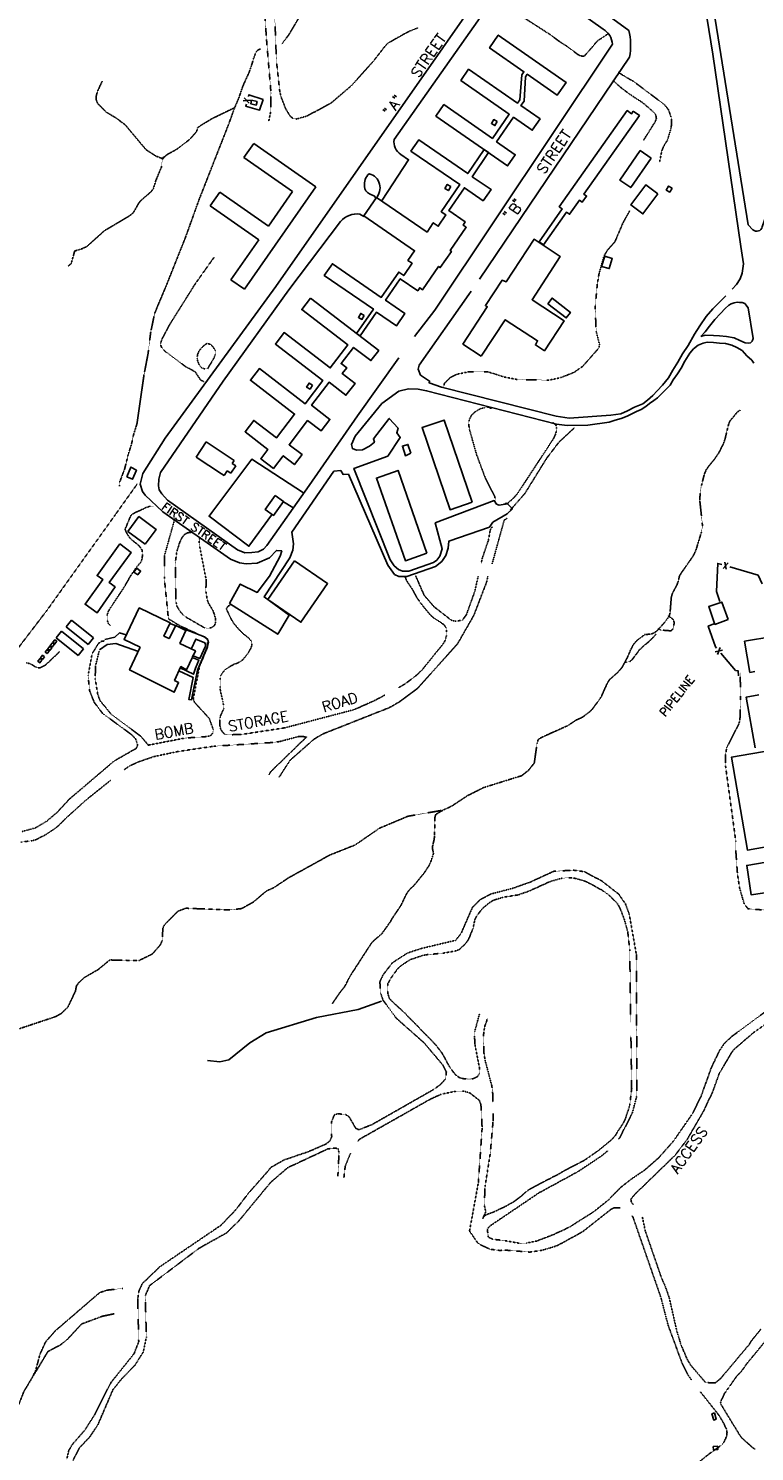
# Model space of a CAD drawing. Header units: feet. Extents: x 0 to 208040, y 0 to 211214.
# Tile 7 of 71: x 191802 to 193551, y 193358 to 196786. Entities that reach past the tile are written whole.
import ezdxf

# ---------------------------------------------------------------- set-up
doc = ezdxf.new("R2010")
doc.units = ezdxf.units.FT
doc.header["$LTSCALE"] = 0.5
doc.header["$MEASUREMENT"] = 0
doc.header["$XCLIPFRAME"] = 0
doc.linetypes.add('HIDDEN2', pattern=[0.1875, 0.125, -0.0625])
doc.linetypes.add('PHANTOM2', pattern=[1.25, 0.625, -0.125, 0.125, -0.125, 0.125, -0.125])
doc.layers.get('0').update_dxf_attribs({"linetype": 'CONTINUOUS'})
for name, color, linetype in [('CONC-PAD', 5, 'CONTINUOUS'), ('FENCE', 11, 'CONTINUOUS'), ('FOUNDATION', 11, 'CONTINUOUS'), ('image', 7, 'CONTINUOUS'), ('MA-BLDG', 11, 'CONTINUOUS'), ('MI-STRUCT', 11, 'CONTINUOUS'), ('MISC-UTILITY', 11, 'CONTINUOUS'), ('PARKING', 11, 'CONTINUOUS'), ('R-DIRT', 11, 'HIDDEN2'), ('R-DIRT-T', 1, 'CONTINUOUS'), ('R-PAVED', 11, 'CONTINUOUS'), ('R-PAVED-T', 1, 'CONTINUOUS'), ('STREAM', 11, 'PHANTOM2'), ('TANK', 11, 'CONTINUOUS'), ('TEXT', 1, 'CONTINUOUS'), ('TRAIL', 11, 'CONTINUOUS'), ('WALL', 11, 'CONTINUOUS')]:
    doc.layers.add(name, color=color, linetype=linetype)
doc.styles.add('CVFONT05', font='ROMANC')
picture_1 = doc.add_image_def('image1.jpg', size_in_pixel=(2000, 2400))

# ---------------------------------------------------------------- blocks, each defined once
blk = doc.blocks.new('FENCTICK', base_point=(196004.4, 202230.9))
for p, q in [((196000.4, 202222.9), (196008.4, 202238.9)), ((196008.4, 202222.9), (196000.4, 202238.9))]:
    blk.add_line(p, q)

msp = doc.modelspace()

# ---------------------------------------------------------------- linework, layer by layer
at = {"layer": 'CONC-PAD'}
for points, elevation in [([(192141.4, 195353.6), (192226.1, 195320.6), (192228.8, 195319.2), (192233.8, 195313.8), (192235.7, 195306.8), (192233.6, 195297.5), (192209.1, 195240.4), (192195.2, 195168.9), (192188.7, 195169.1), (192199.2, 195222.1), (192164.3, 195238.4)], 160.3), ([(192196.3, 195275.3), (192215.1, 195268.6), (192228.4, 195298.1), (192228.2, 195301.6), (192227, 195305.9), (192205, 195315.2), (192194.8, 195292.6)], 158.6), ([(192167.6, 195245.4), (192199.6, 195230.3), (192204.7, 195244.9), (192212.4, 195264.5), (192196.3, 195270.5)], 158.1)]:
    msp.add_lwpolyline(points, dxfattribs=dict(at, elevation=elevation))
at = {"layer": 'FENCE'}
for points, elevation in [([(192367.5, 196614.7), (192333.3, 196626.5), (192332, 196621.8)], 132.1), ([(192325.3, 196599.1), (192358.9, 196589.3), (192367.5, 196614.7)], 132.1), ([(192327.3, 196604.1), (192325.9, 196599)], 132.1), ([(193472.8, 195494.5), (193463, 195497.4), (193459.7, 195429.9), (193468.1, 195405.9)], 42.1), ([(193570, 195448.3), (193560.1, 195468.9), (193492, 195488.9)], 42.1), ([(193453, 195351.5), (193439.8, 195346.2), (193457.2, 195296), (193459.5, 195293.3)], 44.9), ([(193470.1, 195280.8), (193505.8, 195239), (193512, 195238.2), (193513.1, 195226.8)], 44.9)]:
    msp.add_lwpolyline(points, dxfattribs=dict(at, elevation=elevation))
at = {"layer": 'FOUNDATION'}
msp.add_lwpolyline([(192083.4, 195543.4), (192041.5, 195574.6), (192068, 195610.1), (192109.8, 195578.8)], close=True, dxfattribs=at)
at = {"layer": 'MA-BLDG'}
for p, q in [((192344.8, 196509), (192321.3, 196475.3)), ((192494.7, 196404.2), (192344.8, 196509)), ((192321.3, 196475.3), (192438.5, 196393.3)), ((192262.8, 196391.7), (192240, 196359)), ((192380.1, 196309.7), (192262.8, 196391.7)), ((192322.6, 196157.9), (192494.7, 196404.2)), ((192438.5, 196393.3), (192380.1, 196309.7)), ((192240, 196359), (192357.2, 196277)), ((192357.2, 196277), (192289.9, 196180.8)), ((192289.9, 196180.8), (192322.6, 196157.9)), ((192230.4, 195790, 152.4), (192206.3, 195753.7, 152.4)), ((192297.3, 195745.5, 152.4), (192230.4, 195790, 152.4)), ((192206.3, 195753.7, 152.4), (192266.8, 195713.4, 152.4)), ((192289.8, 195714.5, 152.4), (192301.4, 195732.4, 152.4)), ((192292.5, 195738.3, 152.4), (192297.3, 195745.5, 152.4)), ((192301.4, 195732.4, 152.4), (192292.5, 195738.3, 152.4)), ((192261, 195717.2, 152.4), (192273.4, 195709.1, 152.4)), ((192273.4, 195709.1, 152.4), (192281.1, 195720.6, 152.4)), ((192281.1, 195720.6, 152.4), (192289.8, 195714.5, 152.4)), ((191905.7, 195360.4), (191893.1, 195344.5)), ((191958.8, 195318.1), (191905.7, 195360.4)), ((191881.3, 195334), (191868.6, 195318.1)), ((191868.6, 195318.1), (191921.7, 195275.8)), ((191934.4, 195291.7), (191881.3, 195334)), ((191893.1, 195344.5), (191946.2, 195302.2)), ((191946.2, 195302.2), (191958.8, 195318.1)), ((191921.7, 195275.8), (191934.4, 195291.7))]:
    msp.add_line(p, q, dxfattribs=at)
for points, elevation in [([(192956.1, 196455), (192975, 196482), (192930, 196513.3), (192971, 196572.2), (193015.9, 196540.9), (193034.9, 196568.1), (192988.7, 196600.3), (192996.1, 196611), (192999.7, 196669.9), (193003.9, 196675.9), (193076.1, 196625.6), (193097.4, 196656.2), (192934.1, 196770), (192913.1, 196739.1), (192995.8, 196681.7), (192990.4, 196674.1), (192985.9, 196614), (192980.2, 196605.9), (192862.5, 196687.8), (192843.8, 196660.9), (192960.5, 196579.6), (192919.8, 196521.3), (192803.1, 196602.6), (192783.9, 196575), (192956.2, 196455)], 139.8), ([(193259.2, 196586.5), (193255.2, 196580.8), (193244.6, 196588.3), (193080.9, 196356.4), (193088.3, 196351.2), (193032.8, 196272.2), (193043.2, 196264.9), (193098.7, 196343.6), (193105.8, 196338.6), (193129.7, 196372.5), (193136.4, 196367.8), (193146.7, 196382.4), (193140.4, 196386.8), (193274, 196576.1)], 153.6), ([(192592.7, 196051.2), (192601.1, 196045.4), (192640.7, 196103), (192688.8, 196070), (192708.9, 196099.3), (192662.3, 196131.3), (192697.9, 196183.2), (192740, 196154.4), (192744.9, 196161.5), (192751.6, 196156.8), (192790.1, 196212.9), (192794.2, 196210.1), (192821, 196249), (192818.3, 196250.9), (192856.9, 196307.2), (192849.1, 196312.6), (192854.4, 196320.2), (192815.2, 196347.5), (192852.3, 196402.2), (192897.5, 196371), (192916.5, 196398.3), (192871.4, 196429), (192910.8, 196486.9), (192900.1, 196494.3), (192860.4, 196436.5), (192742.3, 196517.7), (192723.7, 196490.7), (192841.4, 196409.9), (192796.6, 196344.7), (192807.9, 196336.9), (192789.3, 196309.8), (192777.5, 196317.9), (192762.3, 196295.7), (192640.8, 196379.1), (192610.2, 196334.5), (192732.4, 196250.6), (192716.4, 196227.3), (192726.5, 196220.4), (192706.1, 196190.7), (192694, 196199), (192652.2, 196138.3), (192534.2, 196219.3), (192514.8, 196191), (192633, 196109.9)], 144.8), ([(193302.5, 196473.6), (193253.3, 196402.6), (193226.8, 196421), (193276, 196492)], 127.8), ([(193318.3, 196387.6), (193282.4, 196339.3), (193253.4, 196360.9), (193289.3, 196409.2)], 124.4), ([(192893, 195996.7), (192950.6, 196084.4), (193028.7, 196033.6), (193023.4, 196023.7), (193045.1, 196009.5), (193092.6, 196081.9), (193015.4, 196132.7), (193083.5, 196236.4), (193020.1, 196278.1), (192952.9, 196175.7), (192943.3, 196179.4), (192903.2, 196118.4), (192907.6, 196115.5), (192848.7, 196025.8)], 144.5), ([(193190.4, 196237.2), (193183.1, 196213), (193201.5, 196207.5), (193208.8, 196231.7)], 121.2), ([(192481.5, 196136.3), (192460.5, 196109), (192571.6, 196023.6), (192529.2, 195968.2), (192418, 196053.3), (192396.9, 196025.7), (192511.6, 195937.8), (192469, 195882.1), (192358.4, 195966.8), (192336.8, 195938.5), (192443.3, 195856.9), (192399.8, 195800), (192345, 195841.9), (192324, 195814.5), (192379.1, 195771.6), (192361.7, 195749.6), (192392.2, 195726.2), (192416.1, 195756.7), (192442.8, 195735.5), (192461.1, 195759.4), (192429.9, 195783.2), (192474.5, 195841.5), (192507.1, 195816.5), (192528.5, 195844.4), (192484.1, 195878.5), (192526.3, 195933.6), (192567, 195902.4), (192588.9, 195930.9), (192558.1, 195954.5), (192569.1, 195968.7), (192555.4, 195978.6), (192585.5, 196017.9), (192627.3, 195985.8), (192646, 196010.1)], 155.6), ([(193053.3, 196123.1), (193097.6, 196088.7), (193108, 196102.2), (193063.7, 196136.6)], 138.7), ([(192870.7, 195644.5), (192803.4, 195842.5), (192750.4, 195824.4), (192817.7, 195626.5)], 141.8), ([(192723, 195762.8), (192716.1, 195784), (192703.2, 195780.1), (192710.3, 195756.9)], 133.4), ([(192039, 195706.2), (192049, 195729.3), (192062.3, 195721.9), (192052.7, 195700.1)], 151.6), ([(192762, 195522), (192692.4, 195721.2), (192640.5, 195703), (192710.1, 195503.9)], 152.9), ([(192396.1, 195660.8), (192372.3, 195627.5), (192392.6, 195613), (192416.4, 195646.3)], 150.2), ([(192021.9, 195544.2), (191967.5, 195468.1), (191981.3, 195458.2), (191938.3, 195398.8), (191967.8, 195378.6), (192010.6, 195440.9), (191996.8, 195451.3), (192049.4, 195524)], 166.8), ([(192443.2, 195503.9), (192378.7, 195410.7), (192458.3, 195355.6), (192522.8, 195448.8)], 160), ([(193487.8, 195362), (193472.3, 195404.2), (193441.2, 195393.5), (193455.9, 195350.5)], 55.1)]:
    msp.add_lwpolyline(points, close=True, dxfattribs=dict(at, elevation=elevation))
for points in [[(192062.9, 195485.7), (192056.2, 195476.6), (192065.3, 195469.9), (192072, 195479)], [(192071.2, 195295.9), (192032.4, 195314.3), (192069.1, 195390.2), (192143.7, 195354.1), (192128.3, 195322.2), (192140.9, 195316.1), (192157.1, 195347.5), (192181.5, 195335.4), (192167.1, 195304.7), (192204.1, 195286.6), (192182.9, 195241.2), (192169.3, 195248.8), (192154.1, 195215.4), (192163.7, 195210.3), (192153.1, 195187.1), (192045.6, 195240.7)]]:
    msp.add_lwpolyline(points, close=True, dxfattribs=at)
for points in [[(193552, 195236.6), (193540.3, 195234.6), (193527.6, 195309.7), (193595.7, 195321.4)], [(191851.9, 195286.3), (191847.2, 195290), (191842.3, 195283.7), (191847, 195280), (191851.9, 195286.3)], [(191858.1, 195294.1), (191853.4, 195297.8), (191848.5, 195291.6), (191853.2, 195287.9), (191858.1, 195294.1)], [(191864.3, 195302), (191859.6, 195305.7), (191854.7, 195299.4), (191859.4, 195295.7), (191864.3, 195302)], [(191870.5, 195309.8), (191865.8, 195313.5), (191860.9, 195307.3), (191865.6, 195303.5), (191870.5, 195309.8)], [(191834.6, 195264.3), (191829.9, 195268), (191824.9, 195261.8), (191829.6, 195258), (191834.6, 195264.3)], [(191840.8, 195272.2), (191836.1, 195275.9), (191831.1, 195269.6), (191835.8, 195265.9), (191840.8, 195272.2)], [(193552.6, 195052.9), (193531.6, 195175.5), (193561.6, 195180.7)], [(193629.3, 194823), (193534.2, 194806.7), (193495.7, 195030.5), (193593.6, 195047.3)], [(193592.6, 194706.4), (193543.7, 194698.7), (193532.5, 194769.9), (193579.6, 194777.4)]]:
    msp.add_lwpolyline(points, dxfattribs=at)
at = {"layer": 'MI-STRUCT', "color": 1, "elevation": 114.3}
for points in [[(192931.4, 196561.8), (192925.8, 196552.2), (192917.4, 196557.2), (192923.1, 196566.7)], [(192819.5, 196405.3), (192813.9, 196395.7), (192805.5, 196400.7), (192811.2, 196410.2)], [(192610.9, 196094.6), (192605.3, 196085), (192596.9, 196090), (192602.5, 196099.5)], [(192486.3, 195926.9), (192480.7, 195917.4), (192472.3, 195922.3), (192478, 195931.8)]]:
    msp.add_lwpolyline(points, close=True, dxfattribs=at)
at = {"layer": 'MI-STRUCT', "elevation": 114.3}
msp.add_lwpolyline([(193352.7, 196401.5), (193347.1, 196391.9), (193338.7, 196396.9), (193344.3, 196406.4)], close=True, dxfattribs=at)
at = {"layer": 'MISC-UTILITY'}
for points in [[(193455, 193450.7), (193459.3, 193435.3), (193453.2, 193433.6), (193448.9, 193448.9)], [(193451.6, 193369.6), (193462.3, 193370.6), (193463.1, 193362.7), (193452.4, 193361.7)]]:
    msp.add_lwpolyline(points, close=True, dxfattribs=at)
at = {"layer": 'PARKING'}
for points, elevation in [([(192387.6, 195613.6), (192333, 195538.5), (192237.2, 195610.8), (192243.8, 195619.6), (192339.9, 195748.4), (192464.5, 195667.1)], 141.8), ([(192439, 195632.1), (192416.9, 195645.5)], 138.3)]:
    msp.add_lwpolyline(points, dxfattribs=dict(at, elevation=elevation))
at = {"layer": 'R-DIRT'}
for points, elevation in [([(192240.7, 197500), (192241.2, 197473.2), (192240.4, 197410.4), (192246.3, 197382), (192272, 197306.2), (192293.2, 197250.4), (192306.1, 197227), (192326.8, 197179.7), (192350.3, 197100.5), (192356.7, 197064.7), (192375.1, 196765.3), (192386.4, 196630.2), (192385.9, 196587), (192381, 196562.9)], 275.9), ([(192740.5, 196787.7), (192716.9, 196778.2), (192670.6, 196752.2), (192663.1, 196745.9), (192633.2, 196707.5), (192579.9, 196648.1), (192530.9, 196606.2), (192473.4, 196575.4), (192447.9, 196567.9), (192439.7, 196569.2), (192432.5, 196574.8), (192421.5, 196592.9), (192410.2, 196622.7), (192407.6, 196633.8), (192399.5, 196707.4), (192388.7, 196995.5)], 97.1), ([(192993.5, 196915.1), (192993.5, 196915.1), (192996.6, 196907.3), (192993.7, 196899.9), (192981.1, 196889.4), (192970.7, 196875.4), (192962.2, 196861.6), (192960.8, 196853.7), (192964.7, 196846.8), (192969.7, 196840.1), (192973.2, 196832.7), (192984.5, 196820.1), (192998.5, 196810.2), (193059.3, 196771.2), (193081, 196754.9), (193098.7, 196743.7), (193125.7, 196723.4), (193133.1, 196719.9), (193141.1, 196719.3), (193163.7, 196745), (193168.8, 196751.8), (193174.7, 196757.6), (193181.6, 196761.8), (193200.1, 196774.4)], 91.5), ([(193283.8, 196516.5), (193312.2, 196561.7), (193314.9, 196569.4), (193313.6, 196577.3), (193308.8, 196584), (193283.5, 196606.1), (193248.6, 196629.1), (193227.4, 196645.4), (193210.8, 196660.4)], 109), ([(193223.2, 196680.1), (193248.2, 196665.2), (193259.6, 196658.8), (193333.6, 196603.2), (193343.9, 196590.7), (193349.9, 196573.7), (193351.5, 196564.4), (193350.8, 196548), (193341.7, 196516.7), (193334.7, 196506.7), (193328, 196491.6), (193322.6, 196464.3)], 99.5), ([(192802.7, 195922), (192803.8, 195930.2), (192818.6, 195945.5), (192833.4, 195952.9), (192863, 195958.9), (192908.9, 195958.9), (192948, 195946.5), (192980.4, 195940.2), (193056.1, 195938.9), (193083.2, 195944.5), (193116, 195957.2), (193137.3, 195972), (193176.1, 196016), (193178.2, 196023.9), (193169.8, 196056.7), (193167.4, 196115), (193168.3, 196124.2), (193172.5, 196169.2), (193176.6, 196194.4), (193188.8, 196237.9), (193197.1, 196252.2), (193215, 196272), (193234.8, 196318.6), (193251.2, 196347.7)], 116.2), ([(192224.8, 195935.7), (192224.8, 195935.7), (192217.2, 195938.4), (192204.3, 195958.1), (192197.4, 195962.4), (192180.2, 195971.8), (192132.6, 196007.3), (192126.5, 196012.6), (192121.8, 196019.3), (192120.2, 196027.2), (192123.7, 196037.3), (192142.2, 196072.8), (192202.9, 196169.5), (192249.6, 196235.3)], 132.1), ([(192917.7, 195871.3), (192917.7, 195871.3), (192908.4, 195872.6), (192898.9, 195872.3), (192889.7, 195869.5), (192882.4, 195865.4), (192875.7, 195860.4), (192869.5, 195854.4), (192865.2, 195846.5), (192863.1, 195838.6), (192863.1, 195829.4), (192865.1, 195818.5), (192881.6, 195759.8), (192902.9, 195702.7), (192925.8, 195657.8), (192926.9, 195649.4)], 105), ([(192946, 195639.7), (192946, 195639.7), (192958.2, 195643.6), (192966.8, 195650.8), (192979.7, 195664.7), (193068, 195799.4), (193071.5, 195807.1), (193073.6, 195815), (193074.4, 195823.1), (193072.7, 195831.2), (193065.8, 195836.1)], 105), ([(192963.2, 195626), (192997.9, 195665.6), (193051, 195751.3), (193080, 195789.2), (193117.5, 195824.2)], 100), ([(191000, 194589.7), (191257, 194756.3), (191354.9, 194837.7), (191440.3, 194922.2), (191567.9, 195069.2), (191681.3, 195181.8), (191764.7, 195277.2), (191847, 195384.8), (192011.7, 195615.3), (192064.3, 195689)], 140), ([(192103.2, 195635.3), (192103.2, 195635.3), (192095.1, 195635), (192085.1, 195631.7), (192054.2, 195617.3), (192048.6, 195612.6), (192034.7, 195579.2), (192040.8, 195566.7), (192045.7, 195559.4), (192051.7, 195553.5), (192064.8, 195543), (192070.6, 195537.1), (192075.8, 195529.5), (192076.9, 195520.8), (192076, 195508.9), (192073.3, 195501), (192062.3, 195488.2), (192046.7, 195465.2), (192033.3, 195441.3), (191997.9, 195387.8), (191993.9, 195380.4), (191991.5, 195372), (191991.6, 195361.7), (191993.8, 195353.6), (191999.8, 195347.6)], 145), ([(192154.8, 195605.6), (192130.2, 195518), (192129.5, 195460.7), (192139.2, 195363.9), (192167, 195347), (192228.3, 195318.7), (192233.8, 195312.2), (192233.4, 195295.4), (192214.2, 195249.1), (192199, 195170.8), (192201.8, 195163), (192237.6, 195123.9), (192247.3, 195097.1), (192246.3, 195088.9), (192240.9, 195082.4), (192231.2, 195080.1), (192178.3, 195076.5), (192091, 195059.5), (192072.4, 195081.1), (192001.4, 195134), (191974.3, 195166.9), (191968.7, 195182.9), (191962.8, 195220.1), (191963.6, 195250.5), (191972.3, 195285.5)], 145), ([(192955.2, 195606.1), (192948.2, 195601.2), (192934.1, 195550.6), (192919.3, 195496.6)], 105), ([(192214.6, 195558), (192214.6, 195558), (192213, 195549.8), (192213.9, 195541.4), (192230, 195459), (192229.6, 195428.9), (192233, 195408.6), (192236.4, 195400.4), (192246.3, 195384.2), (192249.9, 195374.5), (192252.6, 195364.7), (192253, 195356.6), (192250.9, 195348.7), (192244.4, 195343), (192236.3, 195341.3), (192226.5, 195342), (192182.9, 195367.2), (192176.1, 195372), (192167.3, 195381.2), (192159.9, 195393.9), (192157.1, 195406.6), (192155.8, 195498.6), (192158.4, 195519), (192160.2, 195528.3), (192165.8, 195545.9), (192169, 195553.6), (192173, 195560.9), (192178.4, 195567.2), (192185.4, 195571.3), (192193.8, 195571.7)], 145), ([(192919.5, 195585.3), (192914.7, 195578.2), (192910.3, 195553.4), (192895.9, 195511.2), (192893.1, 195498.9)], 105), ([(192909.1, 195466.5), (192906.1, 195453), (192875, 195372.1), (192835.9, 195303.7), (192739.2, 195196), (192695.2, 195163.4), (192672.3, 195150.2), (192511.5, 195086.6), (192490.4, 195074.2), (192432.2, 195023), (192405.9, 194982.1)], 105), ([(192709.8, 195464), (192709.8, 195464), (192713.1, 195455.9), (192728.8, 195432.1), (192737, 195416.1), (192748, 195400.5), (192767.7, 195376.2), (192775.1, 195368.4), (192797.8, 195353.6), (192804.3, 195348.5), (192808.7, 195341.5), (192809.3, 195333.4), (192809.1, 195323.3), (192806.7, 195314.1), (192803.3, 195306.2), (192750.3, 195240.6), (192737.9, 195228.6), (192709, 195206.7), (192694.4, 195198.7)], 120), ([(192885.6, 195466.3), (192877.3, 195429.7), (192857.3, 195373.9), (192847.7, 195360.8), (192830.8, 195357.9), (192820.8, 195360.6), (192779.3, 195392.8), (192755.2, 195420.9), (192734.7, 195468)], 105), ([(192661, 195180.4), (192638.5, 195168.1), (192587.1, 195145.2), (192419.9, 195101.3), (192318.3, 195085.7), (192283.5, 195084.3), (192275.4, 195085.1), (192269.4, 195091), (192265.2, 195098), (192263.3, 195106.4), (192262.9, 195123.8), (192265.3, 195131.7), (192272.5, 195146.9), (192271.9, 195156.4), (192270.4, 195164.6), (192264.5, 195190.3), (192263.7, 195198.7), (192263.8, 195218), (192264.8, 195226.1), (192269.4, 195233.5), (192274.5, 195240), (192281.2, 195245), (192296.6, 195254.1), (192304.5, 195256.8), (192312.1, 195260.4), (192319.1, 195265.9), (192329.6, 195278.7), (192337.9, 195292.9), (192340.5, 195301.1), (192339.7, 195309.2), (192334.4, 195315.7), (192320.2, 195327.5), (192307.9, 195339.6), (192296.4, 195353.4), (192291.2, 195361.8), (192281.8, 195380.7), (192279.1, 195388.5), (192283.9, 195395.4), (192292, 195396)], 120), ([(191985.2, 195310.6), (191977, 195309.5), (191970.5, 195304.3), (191955.5, 195280), (191945.6, 195227), (191949.4, 195190.4), (191960.5, 195162.5), (191980.8, 195135.8), (192048.4, 195086.3), (192060.5, 195074.5), (192065.2, 195059.3), (192061.7, 195051.7), (192008.5, 195021.4), (191900.3, 194929.2), (191871, 194897.5), (191846.2, 194876.4), (191818.6, 194860.1), (191785.6, 194851.2)], 155), ([(191796.4, 195257.9), (191805.9, 195255.8), (191822, 195246.4), (191830.1, 195245.7), (191842.5, 195252), (191873.5, 195281.3), (191876.6, 195284.6)], 155), ([(193786.1, 194676.6), (193748.3, 194679.6), (193637.6, 194666.5), (193574.4, 194662.3), (193535.5, 194665.3), (193526.2, 194678.4), (193515.4, 194715.3), (193510.3, 194749.3), (193506.7, 194799.8), (193506.4, 194827.1), (193481.5, 195009.9), (193481.5, 195035.7), (193484.4, 195053.8), (193514.1, 195111.9), (193516.3, 195121.5), (193518, 195177.8), (193516.7, 195233.6)], 40), ([(192381.4, 194987.9), (192381.4, 194987.9), (192385.4, 194995.2), (192471.9, 195079.2), (192460.5, 195080.5), (192451.3, 195079.9), (192406.9, 195068.1), (192384.4, 195065.5), (192249, 195056.9), (192161.1, 195044), (192103.4, 195031.7), (192064.7, 195018.3), (192045.2, 195009), (192031.8, 194999.8)], 130), ([(191999.8, 194974.7), (191941.1, 194927.6), (191890.1, 194881.6), (191878, 194869), (191871, 194862.7), (191864.2, 194857.5), (191839.9, 194841.6), (191819.4, 194831.7), (191811.2, 194829.4), (191783.6, 194825.7)], 130), ([(193223.4, 194109.9), (193226.2, 194113.1), (193256.9, 194173.1), (193268, 194215.5), (193266.8, 194554.8), (193249.5, 194652.7), (193240.1, 194677.8), (193223.9, 194700.8), (193183.5, 194732.2), (193141.3, 194754.7), (193114.4, 194758.3), (193067.4, 194755.5), (193011.7, 194729.9), (192969.5, 194714.9), (192916.4, 194700.9), (192891, 194687.7), (192871.6, 194668.5), (192844.4, 194605.9), (192831.2, 194589.3), (192748.3, 194569.6), (192715.2, 194558.8), (192678.8, 194535.2), (192655.9, 194505.4), (192648.7, 194489.1), (192650.6, 194461.7), (192656.1, 194445.4), (192688.5, 194401.4), (192755.4, 194342.2), (192800.6, 194288.6), (192808.9, 194272.3), (192807.1, 194255.5), (192794.4, 194241.6), (192776.9, 194229.2), (192630.1, 194145.6), (192598.2, 194132.9), (192590.6, 194136.3), (192574.9, 194163.6), (192566.2, 194169.5), (192547.1, 194171.6), (192539.3, 194169.1), (192531.8, 194151.1), (192532.6, 194116.6), (192528.6, 194106.6), (192519.7, 194098.9), (192476.4, 194080.1), (192417.4, 194060.1), (192386.1, 194042.2), (192378.8, 194033), (192331.7, 193979.7), (192301.3, 193939.8), (192265.5, 193902.6), (192118.3, 193802.7), (192076, 193762), (192068.3, 193744.5), (192065.4, 193726.6), (192067.6, 193622.4), (192056.7, 193593.8), (192000.5, 193523.6), (191961.9, 193447.1), (191937.5, 193408.9), (191907.9, 193375), (191899.1, 193360), (191894.4, 193339.4)], 165), ([(193253.2, 194392), (193250.7, 194566.3), (193246, 194609.5), (193237.7, 194639.8), (193228, 194665.2), (193224.1, 194672.5), (193219.7, 194679.6), (193201.1, 194697.9), (193185.6, 194709.2), (193152.1, 194727.6), (193140.6, 194732.7), (193119.7, 194738.5), (193111.5, 194739.6), (193088.7, 194739.4), (193063, 194732.1), (193054.9, 194729.1), (193007.5, 194707.6), (192981.5, 194698.7), (192947.1, 194693.3), (192928.7, 194688), (192920.6, 194684.7), (192913.3, 194680.3), (192896, 194666.3), (192882.6, 194648.8), (192877.2, 194637.6), (192873.3, 194618.6), (192863.7, 194594.7), (192859.4, 194587), (192852.4, 194578.6), (192839.2, 194566.5), (192830.8, 194563.7), (192802.9, 194558.6), (192759.8, 194554.5), (192751.1, 194552.6), (192722.1, 194542.8), (192702.4, 194530.2), (192695.7, 194524.7), (192689.8, 194518.4), (192673.1, 194495), (192668.3, 194485.7), (192667, 194477), (192667.3, 194467.2), (192668.5, 194459.1), (192671.5, 194449.9), (192677.6, 194442.6), (192707.4, 194415.4), (192782.3, 194338.6), (192798.2, 194318.1), (192816.6, 194284.6), (192827.1, 194270), (192832.8, 194263.8), (192839.6, 194259), (192847.8, 194256.3), (192856.5, 194255.3), (192864.9, 194255.1), (192873, 194255.7), (192884.1, 194261.2), (192888.7, 194268.9), (192889.1, 194279.7), (192877.6, 194339.1), (192876.9, 194356.7), (192877.3, 194370), (192889, 194413.3)], 155), ([(193258.8, 193953.1), (193254.9, 193957.9), (193253.4, 193965.3), (193262.9, 193977.3), (193360.1, 194071.5), (193389.1, 194109.6), (193427.4, 194175.6), (193449.9, 194222.7), (193466.3, 194268.3), (193497.3, 194320.8), (193502.5, 194326.9), (193548.3, 194366.4), (193589.6, 194395.3), (193644.3, 194439.9), (193689.6, 194493.2), (193722.4, 194543.6), (193741.6, 194567.4), (193771.9, 194595.3), (193785.9, 194601.5), (193793.4, 194601.7)], 40), ([(193601.6, 194435.2), (193496.7, 194357.7), (193479.1, 194341.5), (193466.9, 194323.4), (193447.4, 194282.6), (193422.4, 194213.1), (193402.1, 194172), (193356.5, 194106.1), (193320.5, 194065.3), (193285.5, 194034.7), (193254.8, 194014.3), (193228.1, 193993.4), (193198.9, 193963.3), (193163.3, 193935), (193104.7, 193898), (193067.2, 193880.4), (193026.9, 193865), (193001.9, 193859.9), (192986.1, 193859.2), (192947.9, 193866.2), (192920.7, 193869), (192910.1, 193874.1), (192907.5, 193892.8), (192912.1, 193899.9), (193032, 193980.9), (193126.1, 194032.1), (193181.7, 194069.1), (193197.1, 194081.8)], 35), ([(192907.2, 194401.5), (192907.2, 194401.5), (192905.7, 194393), (192902.2, 194385.1), (192899.8, 194373.2), (192898.3, 194359.9), (192899.4, 194317.5), (192902.3, 194300.2), (192918.5, 194238.4), (192920.5, 194221.1), (192920.9, 194199.6)], 165), ([(192896.7, 193919.3), (192901.3, 193926.1), (192910.5, 193930.3), (192921.3, 193934.2), (192951.9, 193948.5), (192972.2, 193960.1), (192989.2, 193972.9), (193001.6, 193984.2), (193010.5, 193990.2), (193084, 194028.7), (193091.6, 194033.4), (193139.7, 194058.2), (193176.4, 194083.7), (193205.3, 194107.3), (193211.2, 194113.3), (193217.1, 194120.4), (193221.4, 194128), (193234.8, 194148.5), (193239.9, 194158.8), (193248.7, 194185), (193250.8, 194193.1), (193255.4, 194232.3), (193253.6, 194359.6)], 155), ([(192596, 194105.4), (192599.7, 194110.1), (192771.3, 194207.2), (192797.3, 194218.8), (192832.8, 194225.8), (192849.6, 194226.2), (192865.7, 194221.5), (192888.6, 194203.4), (192892.2, 194193.4), (192895.1, 194137), (192886, 194005.6), (192864.7, 193888.9), (192883.6, 193861.4), (192890.4, 193856.3), (192913.3, 193845.3), (192938.3, 193842), (192947.4, 193843.2), (193010, 193838.2), (193038.9, 193842.5), (193069.7, 193851.6), (193077.5, 193854.5), (193136.4, 193886.7), (193206.2, 193941.7), (193213, 193945.2), (193227.6, 193944.6)], 140), ([(192921.3, 194171.7), (192921.6, 194154.8), (192914.6, 194075.3), (192902.1, 193996.2), (192900.3, 193951.4), (192903.9, 193934.8), (192896.7, 193919.3)], 165), ([(191911.4, 193202.7), (191911.9, 193237.7), (191905.2, 193304.1), (191909.8, 193337.8), (191924.3, 193365.9), (191950.4, 193393.8), (191969.7, 193423.2), (192005.5, 193506.6), (192028.1, 193534.7), (192057.7, 193564.5), (192078.6, 193597.2), (192086.2, 193633.7), (192083.3, 193732.7), (192094, 193757.5), (192213, 193847.4), (192279.5, 193884.6), (192309.1, 193913.6), (192385.3, 194005.9), (192426.5, 194041.5), (192523.1, 194086.7), (192539.6, 194089), (192548, 194087.4), (192550.3, 194077.7), (192547.5, 194020.9)], 180), ([(192562.1, 194018.3), (192565.2, 194044.9), (192578.2, 194076.8)], 170), ([(193256.6, 193925.4), (193258.8, 193921.7), (193325.5, 193729.9), (193343.2, 193662.1), (193376.7, 193571), (193390.8, 193543), (193399.8, 193529.6)], 140), ([(193566.6, 193652.1), (193543, 193623.3), (193539.2, 193616.4), (193470, 193534), (193456.6, 193523), (193433.4, 193523.9), (193397.6, 193565.8), (193389.4, 193579.5), (193374.1, 193615.3), (193364.2, 193648.2), (193345.7, 193728.9), (193336.5, 193755.4), (193327.3, 193775.9), (193288.3, 193888.8), (193280.9, 193923.5)], 40), ([(193552.2, 193363.6), (193545.7, 193367.6), (193539.7, 193373.6), (193522.3, 193389), (193517.3, 193394.7), (193469.1, 193473.7), (193471.4, 193481), (193478.9, 193497.2), (193507.7, 193538.1), (193519, 193550.2), (193525.6, 193558.7), (193531.4, 193567.6), (193586, 193634.2)], 50), ([(193421.2, 193501.3), (193464.9, 193446.2), (193476.9, 193426.4), (193483.5, 193412.1), (193485.2, 193404.2), (193484.2, 193394.7), (193478.4, 193381.4), (193472.7, 193373.8), (193440.6, 193351), (193418.9, 193333.4), (193407, 193319.6), (193399, 193306.4), (193387.8, 193281.5), (193384.1, 193260.9), (193384.7, 193236.6), (193401.2, 193191.4), (193406.9, 193157.8), (193403.3, 193098.9), (193390.2, 193018.5), (193377.3, 192976.6), (193372.2, 192962.6)], 140)]:
    msp.add_lwpolyline(points, dxfattribs=dict(at, elevation=elevation))
at = {"layer": 'R-DIRT', "elevation": 131.3}
msp.add_lwpolyline([(192234.3, 195965.9), (192234.3, 195965.9), (192238, 195973.6), (192249, 195992.4), (192252.2, 196000.3), (192252.5, 196010.1), (192247, 196018.6), (192240.4, 196025.3), (192232.2, 196026.9), (192225, 196022.7), (192218.9, 196016.4), (192212.7, 196008.7), (192209.2, 195999.7), (192208.4, 195991.5), (192210.2, 195983.3), (192213.6, 195975.6), (192218.9, 195968.6), (192226.6, 195966)], close=True, dxfattribs=at)
at = {"layer": 'R-PAVED'}
for points, elevation in [([(192397.8, 196164.6), (192998.5, 197024.1), (193290.1, 197443.9), (193307.9, 197474.8, 0.117178), (193318.6, 197500)], 137.7), ([(193722.6, 196824.5), (193722, 196821.4), (193670.4, 196778.4, 0.210779), (193578.5, 196563, 0.023123), (193585.8, 196475.8), (193592.7, 196392, -0.028143), (193586.3, 196355.9), (193569.9, 196308.6, -0.598666), (193547.3, 196301.3), (193536.3, 196313.3), (193345.8, 197500)], 17.1), ([(193497.8, 196158), (193507.9, 196169.3), (193516.5, 196182.9), (193521.8, 196196.3), (193524.6, 196218.9), (193518.1, 196260.8), (193450.6, 196724.2), (193383.6, 197140.9), (193347, 197355.7, 0.65841), (193278.7, 197373.7), (193249.8, 197335.5), (193031.8, 197026.9), (193009.5, 196992.4), (193007.6, 196984.5, 0.277656), (193023.6, 196945.7), (193248.3, 196781.6, -0.118784), (193250, 196717.2), (192888.4, 196182.2)], 80.4), ([(192654.6, 196372.4), (192718, 196469.9), (192699, 196482.8, -0.298676), (192683.2, 196518.4), (192900.2, 196826.4), (192958.7, 196904.6, -0.235066), (193005.4, 196913.4, -0.152224), (193022, 196894), (193008.6, 196859.3), (193037.7, 196844.8), (193056.9, 196877.3), (193187, 196784.1, -0.250997), (193209.1, 196747.9), (192781, 196107.4), (192732, 196044.1)], 125.5), ([(192694, 195992.4), (192594.8, 195853.2), (192478, 195684.8), (192376.7, 195540.7), (192368.1, 195532), (192355.1, 195525.4), (192340.2, 195523.4), (192323.4, 195523.2), (192306, 195530.4), (192137.1, 195650), (192123.1, 195664.8), (192117.3, 195674.5), (192115.4, 195684), (192115.8, 195700), (192120, 195716.6), (192271.2, 195936), (192429.4, 196156.5), (192554.2, 196321.1, -0.250717), (192600.3, 196339), (192610.3, 196333.2)], 125.5)]:
    msp.add_lwpolyline(points, format="xyb", dxfattribs=dict(at, elevation=elevation))
at = {"layer": 'R-PAVED', "elevation": 125.2}
msp.add_lwpolyline([(192639, 196377.2, 0.571423), (192623.1, 196436.2, 0.256478), (192611.8, 196405.5, 0.266513), (192623.4, 196387.9), (192636.1, 196382.3)], format="xyb", close=True, dxfattribs=at)
at = {"layer": 'R-PAVED'}
for points, elevation in [([(193201.5, 195837.8), (193149.8, 195830.2), (193100.1, 195829.3), (193074.3, 195832.6), (192761.3, 195913.3), (192740.6, 195917.5), (192717.8, 195917.9), (192694.5, 195912), (192653.7, 195882.6), (192589.5, 195804), (192580.1, 195783.6), (192582.6, 195774.1), (192592.2, 195770.1), (192606.8, 195771), (192624.1, 195779.8), (192635.7, 195789.1), (192633.2, 195797.5), (192671.4, 195846.7), (192692.7, 195823.2), (192689.3, 195812.3), (192697.8, 195800.5), (192667.7, 195755.7), (192586, 195726.1), (192673.7, 195506.3), (192683.5, 195491.7), (192693.4, 195482.3), (192703.5, 195478.9), (192718.7, 195479), (192777.7, 195499.8), (192786, 195505.3), (192793, 195515.1), (192799.1, 195532.8), (192782.1, 195595.1), (192924.2, 195648.8), (192930, 195640.4), (192936.2, 195638), (192956, 195641.2), (192968.1, 195628.5), (192955.4, 195617), (192920.8, 195596.4), (192912.7, 195584.7), (192814.7, 195550.8), (192813.5, 195534), (192807.4, 195516.3), (192798.3, 195502.1), (192782.9, 195489.8), (192713.9, 195465.9), (192694, 195466), (192684, 195470.8), (192667.5, 195493), (192573, 195712.1), (192560, 195711.8), (192554.5, 195721.5), (192538, 195719.5), (192436.2, 195572.7), (192440.8, 195544.2), (192439.2, 195529), (192431.5, 195510.5), (192369.8, 195416.6), (192430.1, 195372.3), (192402.8, 195326.5), (192286.6, 195400.8), (192312.3, 195447.4), (192353.2, 195427.4), (192382.4, 195466.4), (192408.7, 195514.6), (192412.1, 195528), (192399.3, 195528.7), (192382.9, 195510.9), (192353.4, 195497.9), (192326.3, 195496.4), (192310.5, 195498.7), (192289, 195507.5), (192125.9, 195621.4), (192083.2, 195661.5), (192076.9, 195670.7), (192071.3, 195688.3), (192077.4, 195713.8), (192131.3, 195798.7), (192397.8, 196164.6)], 86.4), ([(192869, 196153.5), (192863.2, 196144.9), (192743.2, 195975.3), (192741.3, 195965.3), (192746.6, 195950.9), (192768.4, 195936.7), (192767.1, 195932.4), (192797.3, 195921.7), (193073.6, 195852.1), (193104.9, 195846.9), (193205.2, 195854.3), (193228.9, 195857.7), (193245.5, 195864.7), (193262.2, 195873.4), (193281.9, 195881.9), (193293.4, 195890.7), (193306.6, 195902.2), (193317, 195913), (193329.6, 195926.5), (193344, 195944.2), (193354.3, 195962.9), (193366.6, 195982.5), (193378.2, 196002.2), (193391.3, 196022.7), (193406.7, 196049.3), (193420, 196069.4), (193435.1, 196092), (193451.1, 196110.8), (193466.3, 196125.6), (193481.1, 196140.8), (193481.9, 196141.6)], 80.4), ([(193550, 195979.7), (193544.7, 195986.8), (193532.8, 195997.8), (193521.5, 196010.5), (193509, 196017.7), (193496.4, 196023.5), (193481.4, 196027.2), (193466.7, 196028.3), (193452.8, 196029.4), (193437.6, 196030.6), (193427.3, 196028.2), (193415.9, 196023), (193404.7, 196014.1), (193395.6, 196003.6), (193383.6, 195984.7), (193375, 195967.8), (193365.8, 195953.8), (193355.7, 195939.5), (193347.9, 195927.1), (193340.8, 195919.6), (193333.2, 195911.4), (193325, 195903.6), (193317.4, 195896.4), (193308.9, 195889.8), (193298.5, 195882.3), (193289.7, 195875.2), (193278.6, 195868.3), (193266.9, 195863), (193255.7, 195857.6), (193244.5, 195852.2), (193229.8, 195846.6), (193215.6, 195842.2), (193201.5, 195837.8)], 32.9)]:
    msp.add_lwpolyline(points, dxfattribs=dict(at, elevation=elevation))
at = {"layer": 'R-PAVED', "elevation": 53.6}
msp.add_lwpolyline([(193422.1, 196044.1), (193432.2, 196055.1), (193443.1, 196068.8), (193455.9, 196085.1), (193469.3, 196099.1), (193480.3, 196111.5), (193489.7, 196119.3), (193495.4, 196122.6), (193502.2, 196125.3), (193509.3, 196126.5), (193515.3, 196126.1), (193521.3, 196125.6), (193527.8, 196123.3), (193536.3, 196112.9), (193547.8, 196039), (193545.6, 196032.9), (193541.5, 196029), (193536.4, 196028.1), (193529.2, 196028.7), (193516.1, 196034.7), (193502, 196040.6), (193483.8, 196044.3), (193467.1, 196045.6), (193452.4, 196046.8), (193432.6, 196047.3)], close=True, dxfattribs=at)
at = {"layer": 'R-PAVED-T'}
for points in [[(192679.5, 196621.9), (192685, 196617.8)], [(192682.9, 196625.3), (192688.4, 196621.2)], [(192656.1, 196590.9), (192661.6, 196586.8)], [(192659.5, 196594.4), (192665, 196590.2)], [(192968.2, 196372.4), (192973.7, 196368.3)], [(192971.6, 196375.9), (192977.1, 196371.7)], [(192944.8, 196341.4), (192950.3, 196337.3)], [(192948.2, 196344.9), (192953.7, 196340.8)]]:
    msp.add_lwpolyline(points, dxfattribs=at)
at = {"layer": 'STREAM'}
for points, elevation in [([(192612.5, 197147), (192625.3, 197140.8), (192628.7, 197133.3), (192628.9, 197123), (192624.1, 197107.9), (192596.6, 197068.8), (192559.3, 197000), (192547.6, 196983.3), (192533.5, 196968), (192526.4, 196930.6), (192505.3, 196903.4), (192500.7, 196888.6), (192479.5, 196844.1), (192473.4, 196834.6), (192451.2, 196807.9), (192429, 196770.4), (192412.2, 196748.4)], 98.1), ([(192021.2, 195683.4), (192021.2, 195683.4), (192021.7, 195692.9), (192033.6, 195724.7), (192035.7, 195732.4), (192041.7, 195757.3), (192050.3, 195784.8), (192054.4, 195804.2), (192063.6, 195834.6), (192080.3, 195951.3), (192090.1, 196002.2), (192096.5, 196054.1), (192106, 196099.7), (192134, 196166.6), (192179.5, 196280.5), (192213.2, 196374.1), (192284.7, 196556.2), (192296.8, 196590.1), (192309.7, 196621.1), (192318.6, 196647.3), (192333.3, 196679.6), (192341.4, 196703.1), (192343.6, 196711.4), (192349.5, 196727.5), (192354.5, 196733.9), (192362, 196737.3)], 143.2), ([(192124.6, 196470.8), (192129.6, 196477.1), (192122.5, 196473.4), (192108.9, 196478.8), (192085.4, 196494), (192035.3, 196553.7), (192013.1, 196570.3), (191989, 196584.7), (191969, 196605), (191964.8, 196615.1), (191965.6, 196624.9), (191968.6, 196635.5), (191979.6, 196658.8)], 140.8), ([(192298.9, 196595.2), (192244.7, 196569.1), (192216.2, 196552), (192209.8, 196546.8), (192207.1, 196537.7), (192190.3, 196518.7), (192159.7, 196495.3), (192137.1, 196482.9), (192130.4, 196477.6), (192124.6, 196470.8), (192122.3, 196451.7), (192109.2, 196420.4), (192103, 196400.3), (192097.9, 196393.2), (192072.6, 196371.3), (192067, 196364.1), (192054.7, 196342.2), (192046.2, 196335.1), (191985.2, 196299), (191942.6, 196260.8), (191931.4, 196255.5), (191913.4, 196250), (191905, 196219.8), (191897.5, 196213.2)], 123.9), ([(193516.7, 195866.2), (193516.7, 195866.2), (193510.1, 195862.2), (193493.5, 195842.2), (193489.7, 195835.2), (193480, 195795.8), (193476.8, 195786.3), (193465.2, 195763.4), (193453.9, 195747), (193442, 195732.9), (193435.2, 195723.1), (193430.6, 195712.7), (193422.6, 195681.2), (193419.6, 195655.6), (193419.7, 195647.1), (193426.1, 195588.2), (193423.7, 195573.6), (193410.9, 195531.4), (193407.1, 195522), (193402.2, 195513.3), (193375.3, 195474.8), (193370.4, 195466.4), (193367.7, 195454.8), (193364.8, 195446.3), (193353, 195423.7), (193350.8, 195415.1), (193347.9, 195377.9), (193345.8, 195370.6), (193337.3, 195358.2), (193321.6, 195340.4), (193316.2, 195335), (193309.8, 195330), (193302.5, 195327.1), (193286.8, 195325.9), (193281, 195321.1), (193273.1, 195315.6), (193266.2, 195309.8), (193259.3, 195301.5), (193252.4, 195287.7), (193245.2, 195270.9), (193233.4, 195248.5), (193228.7, 195242.4), (193221.5, 195234.6), (193201.9, 195217.1), (193196.7, 195208.8), (193181.8, 195175.8), (193177.5, 195169.1), (193160.2, 195145.9), (193153.9, 195139.6), (193136.8, 195126.7), (193121.5, 195119.9), (193101.6, 195106.6), (193085.8, 195099.4), (193061.1, 195088.5), (193037, 195077.5), (193030, 195072.5), (193027.4, 195063.4), (193020.7, 195016.3), (193006.4, 194998.5), (192990.3, 194985.9), (192899.8, 194957.6), (192860.6, 194938.3), (192821.2, 194912.2), (192800.6, 194902.8), (192716.6, 194888.3), (192647.6, 194859.3), (192589, 194819), (192527.8, 194794.6), (192428.6, 194739.9), (192393.5, 194716.3), (192375.9, 194708.5), (192343, 194680.9), (192315.4, 194665.7), (192283.7, 194662.5), (192181.3, 194666.6), (192162.1, 194659.4), (192129.5, 194626.3), (192125.8, 194618.4), (192124.4, 194589.1), (192120.1, 194578.8), (192100.5, 194556.4), (192068.3, 194540.4), (191998, 194542), (191970.2, 194519), (191935.6, 194498.9), (191922.9, 194486.6), (191917.6, 194479.5), (191915.2, 194466.8), (191896.8, 194428.1), (191881.4, 194413.3), (191868.4, 194405.9), (191773.9, 194374.2)], 45), ([(193318.4, 195340.9), (193324.9, 195336.8), (193350, 195334.9), (193356, 195340.2), (193357.9, 195355.3), (193355.2, 195362.5), (193342.9, 195371.5)], 30), ([(193239.3, 195259.6), (193242.8, 195259.3), (193250.7, 195260.7), (193256.6, 195265.5), (193274.2, 195289.2), (193285.3, 195299.6), (193297.9, 195309.6), (193308.8, 195320.6), (193313.5, 195326.5), (193313.4, 195334)], 35), ([(192534.6, 194437.5), (192554.2, 194466.1), (192562.8, 194476), (192567.6, 194484.4), (192573.5, 194496.9), (192580.2, 194508.1), (192627.7, 194581.5), (192633.9, 194588.3), (192653.8, 194605.6), (192673.7, 194633.7), (192678.8, 194642.7), (192699.7, 194673.8), (192712.3, 194700.2), (192717.1, 194707.6), (192722.5, 194713.8), (192729.5, 194720.1), (192754.8, 194750.5), (192767.4, 194769.8), (192771.7, 194779.4), (192778, 194798.9), (192775.5, 194809.8), (192776, 194818.2), (192779.2, 194830.7), (192780.4, 194839.9), (192781.2, 194884.7), (192783.3, 194892.6), (192800.6, 194902.8)], 130), ([(192029.4, 193750.8), (191990.9, 193746.4), (191973.6, 193740.6), (191866.8, 193648.6), (191843.4, 193622.1), (191829.8, 193592.4), (191819.5, 193553.5), (191812.2, 193538.2)], 160), ([(191560.4, 193389.2), (191587.4, 193401.1), (191635.2, 193404.7), (191680, 193401.8), (191693.6, 193403.8), (191704.4, 193409.3), (191714.9, 193422.4), (191748.9, 193441.4), (191766.2, 193454.8), (191779.4, 193472.8), (191791.1, 193502.8), (191849.2, 193599), (191878.4, 193614.2), (191894.6, 193626.8), (191930.2, 193665.1), (191980, 193683.6), (192008.2, 193689.5)], 140)]:
    msp.add_lwpolyline(points, dxfattribs=dict(at, elevation=elevation))
at = {"layer": 'TANK', "elevation": 134.2}
msp.add_lwpolyline([(192350.9, 196601.7), (192337.5, 196604.8), (192339.5, 196613), (192352.8, 196609.9)], close=True, dxfattribs=at)
at = {"layer": 'TRAIL', "elevation": 150}
msp.add_lwpolyline([(192652.3, 194442.4), (192596.6, 194422.7), (192496.3, 194403), (192374.9, 194366.8), (192335.2, 194342.6), (192284.8, 194301.2), (192263.1, 194296.7), (192233.5, 194299.5)], dxfattribs=at)
at = {"layer": 'WALL'}
for points, elevation in [([(192037.2, 195325.4), (192021.4, 195329.9), (192010.1, 195319.8), (191985.7, 195314.1)], 162.4), ([(192065.1, 195285.7), (192012.9, 195304), (191992, 195302.3), (191973.4, 195289.4)], 169.2)]:
    msp.add_lwpolyline(points, dxfattribs=dict(at, elevation=elevation))

# ---------------------------------------------------------------- block references
at = {"layer": 'FENCE'}
for p, rotation in [((192327.8, 196612.6), 250.7763619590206), ((193481.8, 195491.9), 163.6447518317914), ((193465.4, 195286.4), 310.4823567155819)]:
    msp.add_blockref('FENCTICK', p, dxfattribs=dict(at, rotation=rotation))

# ---------------------------------------------------------------- texts
at = {"layer": 'R-DIRT-T', "style": 'CVFONT05'}
for s, rotation, p in [('ROAD', 16.631, (192513.6, 195138.4)), ('BOMB', 10.5659, (192108.2, 195072)), ('STORAGE', 10.2912, (192285.8, 195091.9)), ('ACCESS', 54.575, (193366, 194024.8))]:
    msp.add_text(s, height=25, rotation=rotation, dxfattribs=at).set_placement(p)
at = {"layer": 'R-PAVED-T', "style": 'CVFONT05'}
for s, height, rotation, p in [('A    STREET', 25, 54.7906, (192686.7, 196587.1)), ('B     STREET', 25, 55.6279, (192978.5, 196335.9)), ('FIRST STREET', 20, 325.4127, (192120.9, 195629.1))]:
    msp.add_text(s, height=height, rotation=rotation, dxfattribs=at).set_placement(p)
at = {"layer": 'TEXT', "style": 'CVFONT05'}
msp.add_text('PIPELINE', height=20, rotation=51.4871, dxfattribs=at).set_placement((193336.4, 195127))

# ---------------------------------------------------------------- pictures from other files: only their frames are drawn
at = {"layer": 'image'}
image = msp.add_image(picture_1, insert=(189577.4, 187001.2), size_in_units=(14997.8, 17997.4), rotation=0.6, dxfattribs=at)
image.set_boundary_path([(132.996, 330.714), (430.192, 24.765), (1020.87, 15.748), (1441.694, 2.418), (1679.783, 17.58), (1693.604, 9.457), (1619.806, 230.729), (1548.014, 470.558), (1535.763, 774.424), (1569.421, 992.353), (1639.473, 1205.262), (1591.986, 1384.6), (1519.706, 1505.468), (1523.142, 1667.603), (1504.677, 1730.756), (1672.9, 1884.48), (1821.97, 1931.65), (1498.085, 2118.297), (960.466, 2148.074), (673.895, 2165.344), (458.475, 2163.088), (240.59, 2160.806), (87.062, 2055.378), (143.158, 1779.843), (140.638, 1536.635), (138.25, 1280.692), (130.08, 1093.17), (219.456, 785.044), (141.38, 497.97), (132.996, 330.714)])
image.dxf.flags = 15

doc.saveas('drawing.dxf')
